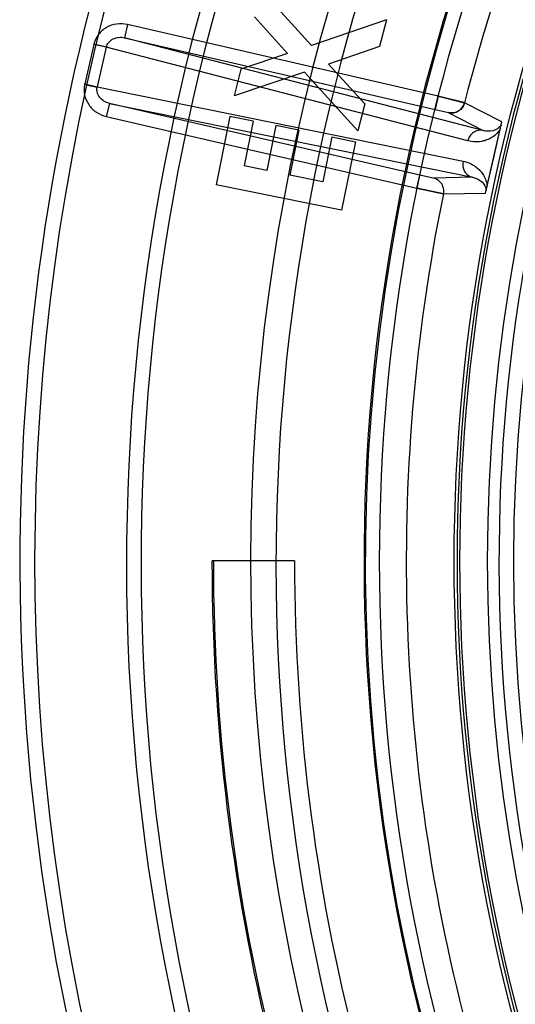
# Model space of a CAD drawing. Header units: millimetres. Extents: x 0 to 297, y 0 to 210.
# Tile 10 of 256: x 140.534 to 140.699, y 90.693 to 91.02. Entities that reach past the tile are written whole.
import ezdxf

# ---------------------------------------------------------------- set-up
doc = ezdxf.new("R2010")
doc.units = ezdxf.units.MM
doc.header["$LTSCALE"] = 16.335
doc.layers.get('0').update_dxf_attribs({"linetype": 'CONTINUOUS'})
doc.layers.add('01_GLOBAL', color=7, linetype='CONTINUOUS')
doc.layers.add('INTFCLR_144815', color=7, linetype='CONTINUOUS')

msp = doc.modelspace()

# ---------------------------------------------------------------- linework, layer by layer
at = {"color": 7, "linetype": 'Continuous'}
msp.add_circle((142.5788, 92.20834), 3.42, dxfattribs=at)
at = {"color": 9, "linetype": 'Continuous'}
msp.add_arc((142.5788, 92.20834), 3.37617, 182.96745, 267.03255, dxfattribs=at)
at = {"layer": '01_GLOBAL', "color": 7, "linetype": 'Continuous'}
msp.add_circle((142.5788, 92.20834), 3.465, dxfattribs=at)
at = {"layer": 'INTFCLR_144815', "color": 6, "linetype": 'Continuous'}
for p, q in [((140.6312, 91.01172), (140.61454, 91.0301)), ((140.62326, 91.00902), (140.61225, 91.02122)), ((140.6562, 91.0202), (140.6312, 91.01172)), ((140.6562, 91.0202), (140.6539, 91.01132)), ((140.6539, 91.01132), (140.63687, 91.00551)), ((140.62326, 91.00902), (140.60774, 91.00378)), ((140.64897, 90.99225), (140.63687, 91.00551)), ((140.60774, 91.00378), (140.60544, 90.9949)), ((140.6289, 91.00285), (140.60544, 90.9949)), ((140.64667, 90.98332), (140.6289, 91.00285)), ((140.64897, 90.99225), (140.64667, 90.98332)), ((140.60402, 90.98808), (140.59942, 90.96524)), ((140.61181, 90.98651), (140.60402, 90.98808)), ((140.61181, 90.98651), (140.60881, 90.97157)), ((140.61938, 90.98499), (140.61637, 90.97005)), ((140.62703, 90.98344), (140.61938, 90.98499)), ((140.62703, 90.98344), (140.62402, 90.96851)), ((140.63804, 90.98122), (140.63503, 90.96629)), ((140.63804, 90.98122), (140.64586, 90.97964)), ((140.64586, 90.97964), (140.64126, 90.95681)), ((140.61637, 90.97005), (140.60881, 90.97157)), ((140.63503, 90.96629), (140.62402, 90.96851)), ((140.64126, 90.95681), (140.59942, 90.96524)), ((140.62555, 90.84009), (140.59809, 90.84009))]:
    msp.add_line(p, q, dxfattribs=at)
at = {"layer": 'INTFCLR_144815', "color": 9, "linetype": 'Continuous'}
for p, q in [((140.56997, 91.01865), (140.56896, 91.01426)), ((140.6734, 90.99477), (140.56997, 91.01865)), ((140.56896, 91.01426), (140.67239, 90.99039)), ((140.68842, 90.98337), (140.56896, 91.01426)), ((140.55874, 91.01203), (140.55571, 90.99891)), ((140.56289, 91.01107), (140.55874, 91.01203)), ((140.55879, 91.01225), (140.56292, 91.01118)), ((140.56289, 91.01107), (140.55986, 90.99794)), ((140.68325, 90.97995), (140.56289, 91.01107)), ((140.55566, 90.99869), (140.55984, 90.99784)), ((140.55571, 90.99891), (140.55986, 90.99794)), ((140.55986, 90.99794), (140.68168, 90.97316)), ((140.6734, 90.99477), (140.67239, 90.99039)), ((140.56392, 90.99242), (140.5629, 90.98803)), ((140.56392, 90.99242), (140.68483, 90.96782)), ((140.66734, 90.96854), (140.56392, 90.99242)), ((140.69465, 90.98621), (140.68213, 90.9926)), ((140.5629, 90.98803), (140.66633, 90.96415)), ((140.67239, 90.99039), (140.6768, 90.98938)), ((140.67676, 90.98934), (140.68842, 90.98337)), ((140.66633, 90.96415), (140.66734, 90.96854)), ((140.67173, 90.96756), (140.66734, 90.96854)), ((140.68483, 90.96782), (140.67173, 90.96756)), ((140.67513, 90.96228), (140.68919, 90.96253))]:
    msp.add_line(p, q, dxfattribs=at)
at = {"layer": 'INTFCLR_144815', "color": 7, "linetype": 'Continuous'}
for p, q in [((140.68234, 90.99259), (140.6734, 90.99477)), ((140.6734, 90.99477), (140.68213, 90.9926)), ((140.68919, 90.96253), (140.69465, 90.98621)), ((140.69192, 90.97437), (140.69465, 90.98621)), ((140.68919, 90.96253), (140.69192, 90.97437)), ((140.67513, 90.96228), (140.66633, 90.96415)), ((140.66633, 90.96415), (140.6752, 90.96227))]:
    msp.add_line(p, q, dxfattribs=at)
at = {"layer": 'INTFCLR_144815', "color": 6, "linetype": 'Continuous'}
for centre, radius, start, end in [((141.27355, 90.84009), 0.79171, 313.99379, 154.5151), ((141.27355, 90.84009), 0.76471, 312.95436, 154.51444), ((141.27355, 90.84009), 0.73942, 108.71364, 257.75596), ((141.27355, 90.84009), 0.59493, 45, 315), ((141.27355, 90.84009), 0.59387, 45, 315), ((141.27355, 90.84009), 0.59301, 45, 315), ((141.27355, 90.84009), 0.57507, 47.86578, 312.13422), ((141.27395, 90.83926), 0.70434, 159.53607, 203.33671), ((141.27355, 90.84009), 0.67547, 180, 210), ((141.27355, 90.84009), 0.675, 180, 210), ((141.27355, 90.84009), 0.648, 180, 210)]:
    msp.add_arc(centre, radius, start, end, dxfattribs=at)
at = {"layer": 'INTFCLR_144815', "color": 9, "linetype": 'Continuous'}
for centre, radius, start, end in [((141.27355, 90.84009), 0.61976, 52.24363, 307.75637), ((141.27355, 90.84009), 0.7345, 125.90354, 247.50025), ((141.27355, 90.84009), 0.58379, 52.54113, 307.45887), ((141.27355, 90.84009), 0.6626, 125.90354, 247.50025), ((141.27355, 90.84009), 0.6244, 128.48415, 210), ((141.27355, 90.84009), 0.61077, 138.45968, 165.54032), ((141.27395, 90.83926), 0.6995, 159.67235, 203.19954), ((141.27395, 90.83926), 0.65456, 159.777, 203.08662), ((141.27355, 90.84009), 0.62485, 159.87203, 203.12797), ((141.27355, 90.84009), 0.57991, 159.86644, 203.13356), ((140.56705, 91.01011), 0.00854, 165.5003, 167), ((140.56668, 91.01021), 0.00388, 165.5004, 167.15), ((140.56402, 90.99698), 0.00854, 167, 168.4997), ((140.56364, 90.99706), 0.00388, 166.85, 168.4996), ((141.27355, 90.84009), 0.61077, 168.45968, 195.54032)]:
    msp.add_arc(centre, radius, start, end, dxfattribs=at)
at = {"layer": 'INTFCLR_144815', "color": 7, "linetype": 'Continuous'}
msp.add_arc((140.67777, 90.99372), 0.0045, 257.0376, 345.5365, dxfattribs=at)
at = {"layer": 'INTFCLR_144815', "color": 9, "linetype": 'Continuous'}
for points in [[(140.56997, 91.01865), (140.56878, 91.01892), (140.5663, 91.01903), (140.56283, 91.01785), (140.56011, 91.01549), (140.55908, 91.01337), (140.55879, 91.01225)], [(140.55566, 90.99869), (140.55543, 90.99755), (140.55544, 90.99519), (140.55684, 90.99188), (140.55944, 90.98929), (140.56172, 90.98831), (140.5629, 90.98803)]]:
    msp.add_open_spline(points, degree=3, dxfattribs=at)
for points, knots in [([(140.56292, 91.01118), (140.56307, 91.01174), (140.56363, 91.01283), (140.56512, 91.01397), (140.56699, 91.0145), (140.56831, 91.01441), (140.56896, 91.01426)], [0, 0, 0, 0, 0.232977, 0.476133, 0.733178, 1, 1, 1, 1]), ([(140.56392, 90.99242), (140.56327, 90.99256), (140.56204, 90.99307), (140.56059, 90.99436), (140.55976, 90.99604), (140.55973, 90.99727), (140.55984, 90.99784)], [0, 0, 0, 0, 0.266819, 0.523867, 0.767023, 1, 1, 1, 1]), ([(140.69446, 90.98539), (140.69419, 90.98486), (140.69295, 90.98347), (140.69052, 90.98295), (140.68888, 90.98324), (140.68842, 90.98337)], [0, 0, 0, 0, 0.263028, 0.788645, 1, 1, 1, 1]), ([(140.69415, 90.98401), (140.69349, 90.98287), (140.69213, 90.98146), (140.69003, 90.98035), (140.68816, 90.97973), (140.68587, 90.97948), (140.68409, 90.97973), (140.68325, 90.97995)], [0, 0, 0, 0, 0.31723, 0.450443, 0.570801, 0.790552, 1, 1, 1, 1]), ([(140.68842, 90.98337), (140.6879, 90.98349), (140.68674, 90.98352), (140.6851, 90.98285), (140.68384, 90.98158), (140.68337, 90.98049), (140.68325, 90.97995)], [0, 0, 0, 0, 0.234158, 0.491435, 0.754119, 1, 1, 1, 1]), ([(140.68168, 90.97316), (140.68143, 90.97205), (140.6817, 90.97013), (140.68326, 90.96842), (140.68431, 90.96794), (140.68483, 90.96782)], [0, 0, 0, 0, 0.504104, 0.763716, 1, 1, 1, 1]), ([(140.68168, 90.97316), (140.68253, 90.97298), (140.6838, 90.97257), (140.68537, 90.97172), (140.68651, 90.97088), (140.68759, 90.96982), (140.68861, 90.96844), (140.6894, 90.96672), (140.68965, 90.9654), (140.6897, 90.96473)], [0, 0, 0, 0, 0.209093, 0.316865, 0.428812, 0.548023, 0.680565, 0.839567, 1, 1, 1, 1]), ([(140.68483, 90.96782), (140.6853, 90.96773), (140.68624, 90.96746), (140.68759, 90.9667), (140.68888, 90.96542), (140.68936, 90.96411), (140.68938, 90.96335)], [0, 0, 0, 0, 0.210223, 0.427467, 0.669422, 1, 1, 1, 1])]:
    msp.add_open_spline(points, degree=3, knots=knots, dxfattribs=at)
at = {"layer": 'INTFCLR_144815', "color": 7, "linetype": 'Continuous'}
for points, knots in [([(140.6822, 90.99258), (140.68199, 90.99176), (140.68119, 90.99043), (140.67916, 90.98921), (140.6776, 90.98914), (140.67676, 90.98934)], [0, 0, 0, 0, 0.365283, 0.627628, 1, 1, 1, 1]), ([(140.6752, 90.96227), (140.67537, 90.96309), (140.67523, 90.96464), (140.67395, 90.96662), (140.67257, 90.96737), (140.67173, 90.96756)], [0, 0, 0, 0, 0.365287, 0.62763, 1, 1, 1, 1])]:
    msp.add_open_spline(points, degree=3, knots=knots, dxfattribs=at)

doc.saveas('drawing.dxf')
